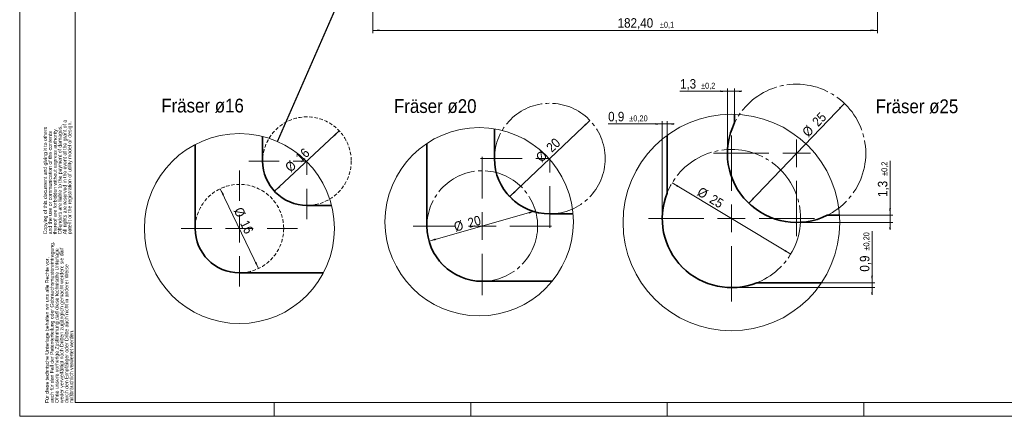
# Model space of a CAD drawing. Header units: millimetres. Extents: x 0 to 594, y 0 to 420.
# Tile 1 of 4: x 0 to 356, y 0 to 143. Entities that reach past the tile are written whole.
import ezdxf

# ---------------------------------------------------------------- set-up
doc = ezdxf.new("R2010")
doc.units = ezdxf.units.MM
for name, pattern in [('SLD-Durchgehend', [0]), ('SLD-Gestrichelt', [1.905, 1.27, -0.635]), ('SLD-Punktstrich', [19.05, 15.24, -1.27, 1.27, -1.27])]:
    doc.linetypes.add(name, pattern=pattern)
doc.styles.add('SLDTEXTSTYLE0', font='GOTHIC.TTF', dxfattribs={"width": 0.913})
doc.styles.get("Standard").update_dxf_attribs({"font": 'GOTHIC.TTF'})
doc.dimstyles.new('SLDDIMSTYLE0', dxfattribs={"dimtxt": 3.439583, "dimasz": 2.5, "dimexe": 0, "dimexo": 0.0625, "dimgap": 0.859896, "dimtad": 1, "dimrnd": 1e-09, "dimzin": 12, "dimdsep": 46, "dimtxsty": 'SLDTEXTSTYLE0', "dimsah": 1, "dimcen": 0.09, "dimadec": 0, "dimazin": 3, "dimtol": 1, "dimtp": 0.1, "dimtm": 0.1, "dimtfac": 1, "dimtdec": 1, "dimtofl": 0, "dimtmove": 0, "dimatfit": 3, "dimfxl": 1, "dimfrac": 2, "dimtolj": 1, "dimarcsym": 0})
doc.dimstyles.new('SLDDIMSTYLE16', dxfattribs={"dimtxt": 3.439583, "dimasz": 2.5, "dimexe": 0, "dimexo": 0.0625, "dimgap": 0.859896, "dimtad": 1, "dimlfac": 0.5, "dimrnd": 1e-09, "dimzin": 12, "dimdsep": 46, "dimtxsty": 'SLDTEXTSTYLE0', "dimsah": 1, "dimcen": 0, "dimadec": 0, "dimazin": 3, "dimtfac": 1, "dimtmove": 0, "dimatfit": 3, "dimfxl": 1, "dimfrac": 2, "dimtolj": 1, "dimtzin": 12, "dimarcsym": 0})
doc.dimstyles.new('SLDDIMSTYLE17', dxfattribs={"dimtxt": 3.439583, "dimasz": 2.5, "dimexe": 0, "dimexo": 0.0625, "dimgap": 0.859896, "dimtad": 1, "dimdec": 1, "dimlfac": 0.5, "dimrnd": 1e-09, "dimzin": 12, "dimdsep": 46, "dimtxsty": 'SLDTEXTSTYLE0', "dimsah": 1, "dimcen": 0.09, "dimadec": 0, "dimazin": 3, "dimtol": 1, "dimtp": 0.2, "dimtm": 0.2, "dimtfac": 1, "dimtdec": 1, "dimtmove": 0, "dimatfit": 0, "dimfxl": 1, "dimfrac": 2, "dimtolj": 1, "dimarcsym": 0})
doc.dimstyles.new('SLDDIMSTYLE18', dxfattribs={"dimtxt": 3.439583, "dimasz": 2.5, "dimexe": 0, "dimexo": 0.0625, "dimgap": 0.859896, "dimtad": 1, "dimdec": 1, "dimlfac": 0.5, "dimrnd": 1e-09, "dimdsep": 46, "dimtxsty": 'SLDTEXTSTYLE0', "dimsah": 1, "dimcen": 0.09, "dimadec": 0, "dimazin": 2, "dimtol": 1, "dimtp": 0.2, "dimtm": 0.2, "dimtfac": 1, "dimtmove": 0, "dimatfit": 0, "dimfxl": 1, "dimfrac": 2, "dimtolj": 1, "dimarcsym": 0})
doc.dimstyles.new('SLDDIMSTYLE6', dxfattribs={"dimtxt": 0.18, "dimasz": 2.5, "dimexe": 0, "dimexo": 0.0625, "dimgap": 0, "dimtad": 0, "dimtih": 1, "dimtoh": 1, "dimdec": 0, "dimrnd": 1e-09, "dimzin": 0, "dimdsep": 46, "dimtxsty": 'STANDARD', "dimblk1": 'NONE', "dimblk2": 'NONE', "dimsah": 1, "dimcen": 0.09, "dimadec": 0, "dimazin": 0, "dimtfac": 2.5, "dimtdec": 0, "dimtofl": 0, "dimtmove": 0, "dimatfit": 3, "dimldrblk": 'NONE', "dimfxl": 1, "dimfrac": 2, "dimtolj": 1, "dimtzin": 0, "dimarcsym": 0})

# ---------------------------------------------------------------- blocks, each defined once
blk = doc.blocks.new('SW_NOTE_0_6')
at = {"color": 0, "linetype": 'Continuous', "lineweight": 0, "char_height": 1.3229, "attachment_point": 1, "rotation": 90, "style": 'SLDTEXTSTYLE0'}
for s, insert in [('patent or the registration of utility model or design.', (7.13, 0)), ('Copying of this document and giving it to others', (-1.69, 0)), ('thereof are forbidden without express authority. ', (1.84, 0)), ('Offenders are liable to the payment of damages. ', (3.6, 0)), ('All rights are reserved in the event of the grant of a', (5.37, 0)), ('and the use or communication of the contents ', (0.07, 0))]:
    blk.add_mtext(s, dxfattribs=dict(at, insert=insert))
blk = doc.blocks.new('SW_NOTE_0_7')
at = {"color": 0, "linetype": 'Continuous', "lineweight": 0, "char_height": 1.3229, "attachment_point": 1, "rotation": 90, "style": 'SLDTEXTSTYLE0'}
for s, insert in [('auch für den Fall der Patenterteilung oder Gebrauchsmustereintragung. ', (0.07, 0)), ('Ohne unsere vorherige Zustimmung darf diese technische Unterlage ', (1.84, 0)), ('weder vervielfältigt noch Dritten zugänglich gemacht werden; sie darf', (3.6, 0)), ('Für diese technische Unterlage behalten wir uns alle Rechte vor, ', (-1.69, 0)), ('durch den Empfänger oder Dritte auch nicht in anderer Weise', (5.37, 0)), ('mißbräuchlich verwertet werden.', (7.13, 0))]:
    blk.add_mtext(s, dxfattribs=dict(at, insert=insert))
blk = doc.blocks.new('_D_2')
at = {"color": 7, "linetype": 'SLD-Durchgehend', "lineweight": 0}
for p, q in [((127.61, 196.55), (127.61, 138.61)), ((310.01, 178.01), (310.01, 138.61)), ((127.61, 139.61), (310.01, 139.61))]:
    blk.add_line(p, q, dxfattribs=at)
at = {"color": 7, "linetype": 'SLD-Durchgehend', "lineweight": 18}
for points in [[(127.61, 139.61), (130.11, 139.3), (130.11, 139.92)], [(310.01, 139.61), (307.51, 139.92), (307.51, 139.3)]]:
    blk.add_solid(points, dxfattribs=at)
at = {"color": 7, "linetype": 'SLD-Durchgehend', "lineweight": 18, "attachment_point": 1, "style": 'SLDTEXTSTYLE0'}
for s, insert, char_height in [('182,40', (216.07, 144), 3.44), ('±0,1', (231.32, 142.7), 2.117)]:
    blk.add_mtext(s, dxfattribs=dict(at, insert=insert, char_height=char_height))
blk = doc.blocks.new('_None')
blk = doc.blocks.new('_D_30')
at = {"color": 7, "linetype": 'SLD-Durchgehend', "lineweight": 0}
blk.add_line((147.93, 63.37), (186.41, 74.29), dxfattribs=at)
at = {"color": 7, "linetype": 'SLD-Durchgehend', "lineweight": 18}
for points in [[(186.41, 74.29), (183.92, 73.91), (184.09, 73.31)], [(147.93, 63.37), (150.42, 63.75), (150.25, 64.35)]]:
    blk.add_solid(points, dxfattribs=at)
at = {"color": 7, "linetype": 'SLD-Durchgehend', "lineweight": 18, "char_height": 3.44, "attachment_point": 1, "rotation": 15.8488, "style": 'SLDTEXTSTYLE0'}
for s, insert in [('20', (161.56, 71.47)), ('%%c', (156.57, 70.06))]:
    blk.add_mtext(s, dxfattribs=dict(at, insert=insert))
blk = doc.blocks.new('_D_31')
at = {"color": 7, "linetype": 'SLD-Durchgehend', "lineweight": 0}
blk.add_line((206.06, 107.01), (177.07, 79.45), dxfattribs=at)
at = {"color": 7, "linetype": 'SLD-Durchgehend', "lineweight": 18}
for points in [[(206.06, 107.01), (204.03, 105.52), (204.46, 105.07)], [(177.07, 79.45), (179.1, 80.95), (178.67, 81.39)]]:
    blk.add_solid(points, dxfattribs=at)
at = {"color": 7, "linetype": 'SLD-Durchgehend', "lineweight": 18, "char_height": 3.44, "attachment_point": 1, "rotation": 43.5634, "style": 'SLDTEXTSTYLE0'}
for s, insert in [('20', (189.94, 97.74)), ('%%c', (186.18, 94.17))]:
    blk.add_mtext(s, dxfattribs=dict(at, insert=insert))
blk = doc.blocks.new('SW_CENTERMARKSYMBOL_5')
at = {"color": 0, "linetype": 'SLD-Durchgehend', "lineweight": 18}
for p, q in [((-9.7, 0), (-24.7, 0)), ((0, 0), (-4.7, 0)), ((0.3, -0.34), (0.3, -5)), ((0.3, -10), (0.3, -25))]:
    blk.add_line(p, q, dxfattribs=at)
blk = doc.blocks.new('SW_CENTERMARKSYMBOL_6')
at = {"color": 0, "linetype": 'SLD-Durchgehend', "lineweight": 18}
for p, q in [((0, 10), (0, 25)), ((0, 0), (0, 5)), ((-10, 0), (-25, 0)), ((0, 0), (-5, 0)), ((0, 0), (0, -5)), ((0, 0), (5, 0)), ((10, 0), (25, 0)), ((0, -10), (0, -25))]:
    blk.add_line(p, q, dxfattribs=at)
blk = doc.blocks.new('_D_32')
at = {"color": 7, "linetype": 'SLD-Durchgehend', "lineweight": 0}
blk.add_line((92.11, 81.39), (115.5, 103.23), dxfattribs=at)
at = {"color": 7, "linetype": 'SLD-Durchgehend', "lineweight": 18}
for points in [[(115.5, 103.23), (113.46, 101.75), (113.88, 101.29)], [(92.11, 81.39), (94.15, 82.87), (93.72, 83.32)]]:
    blk.add_solid(points, dxfattribs=at)
at = {"color": 7, "linetype": 'SLD-Durchgehend', "lineweight": 18, "char_height": 3.44, "attachment_point": 1, "rotation": 43.0392, "style": 'SLDTEXTSTYLE0'}
for s, insert in [('16', (99.34, 94.15)), ('%%c', (95.54, 90.6))]:
    blk.add_mtext(s, dxfattribs=dict(at, insert=insert))
blk = doc.blocks.new('_D_33')
at = {"color": 7, "linetype": 'SLD-Durchgehend', "lineweight": 0}
blk.add_line((72.49, 82.34), (86.31, 53.48), dxfattribs=at)
at = {"color": 7, "linetype": 'SLD-Durchgehend', "lineweight": 18}
for points in [[(72.49, 82.34), (73.29, 79.95), (73.85, 80.22)], [(86.31, 53.48), (85.51, 55.86), (84.95, 55.6)]]:
    blk.add_solid(points, dxfattribs=at)
at = {"color": 7, "linetype": 'SLD-Durchgehend', "lineweight": 18, "char_height": 3.44, "attachment_point": 1, "rotation": 295.5927, "style": 'SLDTEXTSTYLE0'}
for s, insert in [('%%c', (80.39, 76.01)), ('16', (82.64, 71.32))]:
    blk.add_mtext(s, dxfattribs=dict(at, insert=insert))
blk = doc.blocks.new('SW_CENTERMARKSYMBOL_7')
at = {"color": 0, "linetype": 'SLD-Durchgehend', "lineweight": 18}
for p, q in [((-9.77, 0), (-20.77, 0)), ((0, 0), (-4.77, 0)), ((0.23, -0.23), (0.23, -5)), ((0.23, -10), (0.23, -21))]:
    blk.add_line(p, q, dxfattribs=at)
blk = doc.blocks.new('SW_CENTERMARKSYMBOL_8')
at = {"color": 0, "linetype": 'SLD-Durchgehend', "lineweight": 18}
for p, q in [((0, 10), (0, 21)), ((0, 0), (0, 5)), ((-10, 0), (-21, 0)), ((0, 0), (-5, 0)), ((0, 0), (0, -5)), ((0, 0), (5, 0)), ((10, 0), (21, 0)), ((0, -10), (0, -21))]:
    blk.add_line(p, q, dxfattribs=at)
blk = doc.blocks.new('_D_34')
at = {"color": 7, "linetype": 'SLD-Durchgehend', "lineweight": 0}
blk.add_line((235.77, 84.45), (278.61, 58.68), dxfattribs=at)
at = {"color": 7, "linetype": 'SLD-Durchgehend', "lineweight": 18}
for points in [[(235.77, 84.45), (237.75, 82.9), (238.07, 83.43)], [(278.61, 58.68), (276.63, 60.23), (276.31, 59.7)]]:
    blk.add_solid(points, dxfattribs=at)
at = {"color": 7, "linetype": 'SLD-Durchgehend', "lineweight": 18, "char_height": 3.44, "attachment_point": 1, "rotation": 328.9684, "style": 'SLDTEXTSTYLE0'}
for s, insert in [('%%c', (246.28, 83.15)), ('25', (250.73, 80.47))]:
    blk.add_mtext(s, dxfattribs=dict(at, insert=insert))
blk = doc.blocks.new('_D_35')
at = {"color": 7, "linetype": 'SLD-Durchgehend', "lineweight": 0}
blk.add_line((298.04, 113.18), (263.45, 77.07), dxfattribs=at)
at = {"color": 7, "linetype": 'SLD-Durchgehend', "lineweight": 18}
for points in [[(298.04, 113.18), (296.09, 111.59), (296.53, 111.16)], [(263.45, 77.07), (265.41, 78.66), (264.96, 79.09)]]:
    blk.add_solid(points, dxfattribs=at)
at = {"color": 7, "linetype": 'SLD-Durchgehend', "lineweight": 18, "char_height": 3.44, "attachment_point": 1, "rotation": 46.2339, "style": 'SLDTEXTSTYLE0'}
for s, insert in [('25', (286.06, 106.92)), ('%%c', (282.46, 103.17))]:
    blk.add_mtext(s, dxfattribs=dict(at, insert=insert))
blk = doc.blocks.new('_D_36')
at = {"color": 7, "linetype": 'SLD-Durchgehend', "lineweight": 0}
for p, q in [((314.52, 72.72), (314.52, 92.39)), ((296.26, 72.72), (315.52, 72.72)), ((314.52, 70.12), (314.52, 72.72)), ((280.75, 70.12), (315.52, 70.12)), ((314.52, 70.12), (314.52, 67.62))]:
    blk.add_line(p, q, dxfattribs=at)
at = {"color": 7, "linetype": 'SLD-Durchgehend', "lineweight": 18}
for points in [[(314.52, 72.72), (314.83, 75.22), (314.21, 75.22)], [(314.52, 70.12), (314.21, 67.62), (314.83, 67.62)]]:
    blk.add_solid(points, dxfattribs=at)
at = {"color": 7, "linetype": 'SLD-Durchgehend', "lineweight": 18, "attachment_point": 1, "rotation": 90, "style": 'SLDTEXTSTYLE0'}
for s, insert, char_height in [('±0,2', (311.42, 86.94), 2.117), ('1,3', (310.12, 79.32), 3.44)]:
    blk.add_mtext(s, dxfattribs=dict(at, insert=insert, char_height=char_height))
blk = doc.blocks.new('_D_37')
at = {"color": 7, "linetype": 'SLD-Durchgehend', "lineweight": 0}
for p, q in [((255.75, 117.56), (238.6, 117.56)), ((255.75, 95.12), (255.75, 118.56)), ((255.75, 117.56), (258.35, 117.56)), ((258.35, 109.26), (258.35, 118.56)), ((258.35, 117.56), (260.85, 117.56))]:
    blk.add_line(p, q, dxfattribs=at)
at = {"color": 7, "linetype": 'SLD-Durchgehend', "lineweight": 18}
for points in [[(255.75, 117.56), (253.25, 117.87), (253.25, 117.25)], [(258.35, 117.56), (260.85, 117.25), (260.85, 117.87)]]:
    blk.add_solid(points, dxfattribs=at)
at = {"color": 7, "linetype": 'SLD-Durchgehend', "lineweight": 18, "attachment_point": 1, "style": 'SLDTEXTSTYLE0'}
for s, insert, char_height in [('1,3', (238.6, 121.96), 3.44), ('±0,2', (246.21, 120.65), 2.117)]:
    blk.add_mtext(s, dxfattribs=dict(at, insert=insert, char_height=char_height))
blk = doc.blocks.new('_D_38')
at = {"color": 7, "linetype": 'SLD-Durchgehend', "lineweight": 0}
for p, q in [((232.19, 105.74), (212.65, 105.74)), ((232.19, 71.57), (232.19, 106.74)), ((233.95, 105.74), (232.19, 105.74)), ((233.95, 101.63), (233.95, 106.74)), ((233.95, 105.74), (236.45, 105.74))]:
    blk.add_line(p, q, dxfattribs=at)
at = {"color": 7, "linetype": 'SLD-Durchgehend', "lineweight": 18}
for points in [[(232.19, 105.74), (229.69, 106.05), (229.69, 105.43)], [(233.95, 105.74), (236.45, 105.43), (236.45, 106.05)]]:
    blk.add_solid(points, dxfattribs=at)
at = {"color": 7, "linetype": 'SLD-Durchgehend', "lineweight": 18, "attachment_point": 1, "style": 'SLDTEXTSTYLE0'}
for s, insert, char_height in [('0,9', (212.65, 110.13), 3.44), ('±0,20', (220.27, 108.83), 2.117)]:
    blk.add_mtext(s, dxfattribs=dict(at, insert=insert, char_height=char_height))
blk = doc.blocks.new('_D_39')
at = {"color": 7, "linetype": 'SLD-Durchgehend', "lineweight": 0}
for p, q in [((308.01, 48.32), (308.01, 66.96)), ((257.19, 46.56), (309.01, 46.56)), ((289.73, 48.32), (309.01, 48.32)), ((308.01, 48.32), (308.01, 46.56)), ((308.01, 46.56), (308.01, 44.06))]:
    blk.add_line(p, q, dxfattribs=at)
at = {"color": 7, "linetype": 'SLD-Durchgehend', "lineweight": 18}
for points in [[(308.01, 48.32), (308.32, 50.82), (307.7, 50.82)], [(308.01, 46.56), (307.7, 44.06), (308.32, 44.06)]]:
    blk.add_solid(points, dxfattribs=at)
at = {"color": 7, "linetype": 'SLD-Durchgehend', "lineweight": 18, "attachment_point": 1, "rotation": 90, "style": 'SLDTEXTSTYLE0'}
for s, insert, char_height in [('±0,20', (304.92, 59.94), 2.117), ('0,9', (303.62, 52.32), 3.44)]:
    blk.add_mtext(s, dxfattribs=dict(at, insert=insert, char_height=char_height))
blk = doc.blocks.new('SW_CENTERMARKSYMBOL_9')
at = {"color": 0, "linetype": 'SLD-Durchgehend', "lineweight": 18}
for p, q in [((0, 0), (0, 5)), ((-10, 0), (-30, 0)), ((0, 0), (-5, 0)), ((0, 0), (0, -5)), ((0, 0), (5, 0)), ((0, -10), (0, -30))]:
    blk.add_line(p, q, dxfattribs=at)
blk = doc.blocks.new('SW_CENTERMARKSYMBOL_10')
at = {"color": 0, "linetype": 'SLD-Durchgehend', "lineweight": 18}
for p, q in [((0, 10), (0, 30)), ((0, 0), (0, 5)), ((-10, 0), (-30, 0)), ((0, 0), (-5, 0)), ((0, 0), (0, -5)), ((0, 0), (5, 0)), ((10, 0), (30, 0)), ((0, -10), (0, -30))]:
    blk.add_line(p, q, dxfattribs=at)

msp = doc.modelspace()

# ---------------------------------------------------------------- linework, layer by layer
at = {"color": 7, "linetype": 'SLD-Durchgehend', "lineweight": 18}
for p, q in [((0, 0), (0, 420)), ((20, 5), (20, 415)), ((20, 5), (589, 5)), ((92, 5), (92, 0)), ((163, 5), (163, 0)), ((234, 5), (234, 0)), ((305, 5), (305, 0)), ((594, 0), (0, 0))]:
    msp.add_line(p, q, dxfattribs=at)
at = {"color": 7, "linetype": 'SLD-Durchgehend', "lineweight": 35}
for p, q in [((258.347, 106.223), (258.347, 109.255)), ((171.567, 93.23), (171.567, 103.963)), ((87.802, 92.307), (87.802, 101.208)), ((233.947, 80.772), (233.947, 101.628)), ((63.402, 67.907), (63.402, 98.296)), ((147.167, 68.83), (147.167, 98.703)), ((112.704, 76.307), (103.802, 76.307)), ((199.96, 73.23), (191.567, 73.23)), ((296.263, 72.722), (291.849, 72.722)), ((109.792, 51.907), (79.402, 51.907)), ((192.395, 48.83), (167.167, 48.83)), ((289.728, 48.322), (266.397, 48.322))]:
    msp.add_line(p, q, dxfattribs=at)
at = {"color": 7, "linetype": 'SLD-Punktstrich', "lineweight": 18}
for centre, radius in [((280.747, 95.122), 25), ((191.567, 93.23), 20), ((257.19, 71.564), 25), ((167.167, 68.83), 20)]:
    msp.add_circle(centre, radius, dxfattribs=at)
at = {"color": 7, "linetype": 'SLD-Gestrichelt', "lineweight": 18}
for centre in [(103.802, 92.307), (79.402, 67.907)]:
    msp.add_circle(centre, 16, dxfattribs=at)
at = {"color": 7, "linetype": 'SLD-Durchgehend', "lineweight": 18}
for centre, radius in [((257.19, 70.112), 39.16), ((166.04, 70.375), 34.04), ((79.402, 67.907), 34.344)]:
    msp.add_circle(centre, radius, dxfattribs=at)
at = {"color": 7, "linetype": 'SLD-Durchgehend', "lineweight": 35}
for centre, radius, start, end in [((280.747, 95.122), 25, 153.63716, 296.36283), ((191.567, 93.23), 20, 180.00001, 269.99999), ((103.802, 92.307), 16, 179.99999, 269.99999), ((257.19, 71.564), 25, 158.38897, 291.61103), ((79.402, 67.907), 16, 180, 270), ((167.167, 68.83), 20, 180, 270)]:
    msp.add_arc(centre, radius, start, end, dxfattribs=at)

# ---------------------------------------------------------------- block references
at = {"color": 7, "linetype": 'Continuous', "lineweight": 0}
for name, p in [('SW_NOTE_0_6', (10.229, 65.839)), ('SW_NOTE_0_7', (10.892, 4.805))]:
    msp.add_blockref(name, p, dxfattribs=at)
at = {"color": 7, "linetype": 'SLD-Durchgehend', "lineweight": 18}
for name, p in [('SW_CENTERMARKSYMBOL_10', (257.19, 71.564)), ('SW_CENTERMARKSYMBOL_9', (280.747, 95.122)), ('SW_CENTERMARKSYMBOL_6', (167.167, 68.83)), ('SW_CENTERMARKSYMBOL_5', (191.266, 93.23)), ('SW_CENTERMARKSYMBOL_7', (103.572, 92.307)), ('SW_CENTERMARKSYMBOL_8', (79.402, 67.907))]:
    msp.add_blockref(name, p, dxfattribs=at)

# ---------------------------------------------------------------- texts
at = {"color": 7, "linetype": 'Continuous', "lineweight": 0, "char_height": 5, "attachment_point": 2, "style": 'SLDTEXTSTYLE0'}
for s, insert in [('Fräser ø16', (66.084, 114.897)), ('Fräser ø20', (150.163, 114.714)), ('Fräser ø25', (324.244, 114.643))]:
    msp.add_mtext(s, dxfattribs=dict(at, insert=insert))

# ---------------------------------------------------------------- dimensions: what is measured, and where the dimension line sits
at = {"color": 7, "linetype": 'SLD-Durchgehend', "lineweight": 18}
for base, p1, p2, dimstyle, picture, middle in [((310.005, 139.61), (127.605, 196.547), (310.005, 178.009), 'SLDDIMSTYLE0', '_D_2', (226.424, 139.61)), ((258.347, 117.561), (255.747, 95.122), (258.347, 109.255), 'SLDDIMSTYLE17', '_D_37', (245.134, 117.561)), ((232.19, 105.741), (233.947, 101.628), (232.19, 71.564), 'SLDDIMSTYLE18', '_D_38', (219.971, 105.741))]:
    dim = msp.add_linear_dim(base=base, p1=p1, p2=p2, dimstyle=dimstyle, dxfattribs=at)
    dim.commit()
    dim.dimension.update_dxf_attribs({"geometry": picture, "text_midpoint": middle, "dimtype": 160})
for p1, p2, picture, middle in [((298.04, 113.176), (263.454, 77.068), '_D_35', (289.351, 104.104)), ((206.059, 107.013), (177.075, 79.447), '_D_31', (192.926, 94.523)), ((92.108, 81.387), (115.496, 103.227), '_D_32', (102.294, 90.898)), ((72.491, 82.337), (86.314, 53.476), '_D_33', (78.651, 69.474)), ((235.768, 84.452), (278.612, 58.677), '_D_34', (248.163, 76.995)), ((147.927, 63.368), (186.407, 74.292), '_D_30', (162.037, 67.374))]:
    dim = msp.add_diameter_dim_2p(p1=p1, p2=p2, dimstyle='SLDDIMSTYLE16', dxfattribs=at)
    dim.commit()
    dim.dimension.update_dxf_attribs({"geometry": picture, "text_midpoint": middle, "dimtype": 163})
for base, p1, p2, dimstyle, picture, middle in [((314.515, 72.722), (280.747, 70.122), (296.263, 72.722), 'SLDDIMSTYLE17', '_D_36', (314.515, 85.855)), ((308.012, 46.564), (289.728, 48.322), (257.19, 46.564), 'SLDDIMSTYLE18', '_D_39', (308.012, 59.639))]:
    dim = msp.add_linear_dim(base=base, p1=p1, p2=p2, angle=90, dimstyle=dimstyle, dxfattribs=at)
    dim.commit()
    dim.dimension.update_dxf_attribs({"geometry": picture, "text_midpoint": middle, "dimtype": 160})

# ---------------------------------------------------------------- leaders
at = {"color": 7, "linetype": 'SLD-Durchgehend', "lineweight": 18, "has_arrowhead": 0}
msp.add_leader([(93.152, 99.378), (128.73, 180.811)], dimstyle='SLDDIMSTYLE6', dxfattribs=at)

doc.saveas('drawing.dxf')
